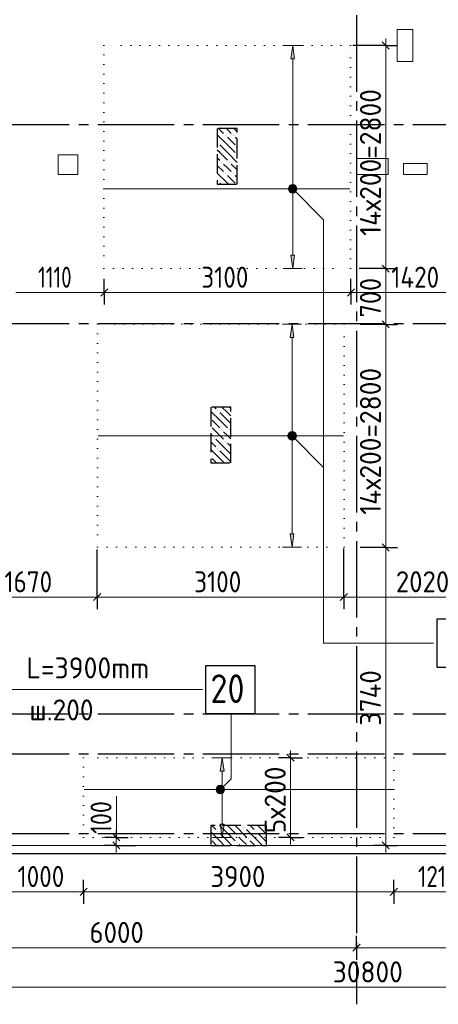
# Model space of a CAD drawing. Header units: millimetres. Extents: x 0 to 50400, y 0 to 35640.
# Tile 4 of 25: x 20281 to 25544, y 8317 to 20677. Entities that reach past the tile are written whole.
import ezdxf

# ---------------------------------------------------------------- set-up
doc = ezdxf.new("R2010")
doc.units = ezdxf.units.MM
for name, pattern in [('______2', [324, 240, -84]), ('______5', [1320, 960, -120, 120, -120]), ('______9', [120, 0, -120])]:
    doc.linetypes.add(name, pattern=pattern)
for name, color, linetype, lineweight in [('Standard', 7, 'Continuous', 25), ('ДОП Верх по Х', 7, 'Continuous', 25), ('ЖБ Перекрытие верхний уровень', 7, 'Continuous', 35), ('ЖБ Пилон', 7, 'Continuous', 35), ('Общий01', 7, 'Continuous', 13), ('Позиционная метка номер позиции', 7, 'Continuous', 13), ('Размерная линия_ общее', 7, 'Continuous', 13), ('Тени', 7, 'Continuous', 13)]:
    doc.layers.add(name, color=color, linetype=linetype, lineweight=lineweight)
doc.layers.add('Оси', color=7, linetype='______5', true_color=0x656565)
doc.styles.add('ISOCPEUR', font='txt')

msp = doc.modelspace()

# ---------------------------------------------------------------- hatches: boundary and pattern name
at = {"layer": 'ДОП Верх по Х', "linetype": 'Continuous', "lineweight": 13, "transparency": 33554687}
for points in [[(23737, 20186), (23713, 20354), (23689, 20186)], [(23729, 16686), (23705, 16854), (23681, 16686)], [(22850, 11244), (22826, 11412), (22802, 11244)]]:
    msp.add_hatch(color=7, dxfattribs=at).paths.add_polyline_path(points)
for points in [[(23737, 17722), (23713, 17554), (23689, 17722)], [(23729, 14222), (23705, 14054), (23681, 14222)], [(22850, 10580), (22826, 10412), (22802, 10580)]]:
    msp.add_hatch(color=7, dxfattribs=at).paths.add_polyline_path(points, flags=16)
at = {"layer": 'ЖБ Пилон', "linetype": 'Continuous', "lineweight": -3, "transparency": 33554687}
for points in [[(22863, 19225), (22868, 19230), (22872, 19225), (22868, 19221)], [(22959, 19225), (22964, 19230), (22968, 19225), (22964, 19221)], [(22767, 19129), (22772, 19134), (22776, 19129), (22772, 19125)], [(23007, 19081), (23012, 19086), (23015, 19083), (23015, 19080), (23012, 19076)], [(23007, 18985), (23012, 18990), (23015, 18987), (23015, 18984), (23012, 18981)], [(22815, 18889), (22820, 18894), (22824, 18889), (22820, 18885)], [(22911, 18889), (22916, 18894), (22920, 18889), (22916, 18885)], [(22863, 18745), (22868, 18750), (22872, 18745), (22868, 18741)], [(22959, 18745), (22964, 18750), (22968, 18745), (22964, 18741)], [(22767, 18649), (22772, 18654), (22776, 18649), (22772, 18645)], [(22767, 15769), (22772, 15774), (22776, 15769), (22772, 15765)], [(22815, 15529), (22820, 15534), (22824, 15529), (22820, 15525)], [(22911, 15529), (22916, 15534), (22920, 15529), (22916, 15525)], [(22719, 15433), (22724, 15438), (22728, 15433), (22724, 15428)], [(22863, 15385), (22868, 15390), (22872, 15385), (22868, 15381)], [(22767, 15289), (22772, 15294), (22776, 15289), (22772, 15285)], [(23103, 10537), (23108, 10542), (23112, 10537), (23108, 10532)], [(22767, 10489), (22772, 10494), (22776, 10489), (22772, 10485)], [(23007, 10441), (23012, 10446), (23016, 10441), (23012, 10436)], [(23151, 10393), (23156, 10398), (23160, 10393), (23156, 10388)], [(23247, 10489), (23252, 10494), (23256, 10489), (23252, 10485)], [(23007, 10345), (23012, 10350), (23016, 10345), (23012, 10340)]]:
    msp.add_hatch(color=7, dxfattribs=at).paths.add_polyline_path(points, flags=16)
at = {"layer": 'Позиционная метка номер позиции', "linetype": 'Continuous', "lineweight": 13, "transparency": 33554687}
for points in [[(23661, 18568), (23699, 18606), (23675, 18592)], [(23699, 18606), (23661, 18568), (23661, 18540)], [(23699, 18606), (23661, 18540), (23727, 18606)], [(23727, 18606), (23661, 18540), (23675, 18516)], [(23727, 18606), (23675, 18516), (23751, 18592)], [(23751, 18592), (23675, 18516), (23699, 18502)], [(23751, 18592), (23699, 18502), (23765, 18568)], [(23765, 18568), (23699, 18502), (23727, 18502)], [(23765, 18568), (23727, 18502), (23765, 18540)], [(23765, 18540), (23727, 18502), (23751, 18516)], [(23653, 15468), (23691, 15506), (23666, 15492)], [(23691, 15506), (23653, 15468), (23653, 15440)], [(23691, 15506), (23653, 15440), (23718, 15506)], [(23718, 15506), (23653, 15440), (23666, 15416)], [(23653, 15468), (23691, 15506), (23666, 15492)], [(23691, 15506), (23653, 15468), (23653, 15440)], [(23691, 15506), (23653, 15440), (23718, 15506)], [(23718, 15506), (23653, 15440), (23666, 15416)], [(23718, 15506), (23666, 15416), (23743, 15492)], [(23718, 15506), (23666, 15416), (23743, 15492)], [(23743, 15492), (23666, 15416), (23691, 15402)], [(23743, 15492), (23666, 15416), (23691, 15402)], [(23743, 15492), (23691, 15402), (23757, 15468)], [(23743, 15492), (23691, 15402), (23757, 15468)], [(23757, 15468), (23691, 15402), (23718, 15402)], [(23757, 15468), (23691, 15402), (23718, 15402)], [(23757, 15468), (23718, 15402), (23757, 15440)], [(23757, 15468), (23718, 15402), (23757, 15440)], [(23757, 15440), (23718, 15402), (23743, 15416)], [(23757, 15440), (23718, 15402), (23743, 15416)], [(22752, 11026), (22842, 10974), (22765, 11051)], [(22752, 10999), (22817, 10960), (22752, 11026)], [(22752, 11026), (22817, 10960), (22842, 10974)], [(22765, 11051), (22855, 10999), (22790, 11064)], [(22765, 11051), (22842, 10974), (22855, 10999)], [(22790, 11064), (22855, 10999), (22855, 11026)], [(22790, 11064), (22855, 11026), (22817, 11064)], [(22817, 11064), (22855, 11026), (22842, 11051)], [(22790, 10960), (22752, 10999), (22765, 10974)], [(22752, 10999), (22790, 10960), (22817, 10960)]]:
    msp.add_hatch(color=7, dxfattribs=at).paths.add_polyline_path(points)

# ---------------------------------------------------------------- linework, layer by layer
at = {"layer": 'Standard', "color": 254, "linetype": 'Continuous', "lineweight": -3, "true_color": 0xc4c4ff, "transparency": 33554687}
msp.add_lwpolyline([(7965, 10212), (40388, 10212), (40388, 32712), (7965, 32712), (7965, 10212)], dxfattribs=at)
at = {"layer": 'ДОП Верх по Х', "color": 251, "linetype": 'Continuous', "lineweight": 13, "true_color": 0x494949, "transparency": 33554687}
for p, q in [((23713, 20354), (23593, 20354)), ((23713, 20354), (23689, 20186)), ((23737, 20186), (23713, 20354)), ((23713, 20354), (23833, 20354)), ((23713, 20354), (23713, 20354)), ((23689, 20186), (23737, 20186)), ((23713, 17722), (23713, 20186)), ((23713, 17554), (23689, 17722)), ((23689, 17722), (23737, 17722)), ((23737, 17722), (23713, 17554)), ((23713, 17554), (23593, 17554)), ((23713, 17554), (23833, 17554)), ((23713, 17554), (23713, 17554)), ((23705, 16854), (23585, 16854)), ((23705, 16854), (23681, 16686)), ((23729, 16686), (23705, 16854)), ((23705, 16854), (23825, 16854)), ((23705, 16854), (23705, 16854)), ((23681, 16686), (23729, 16686)), ((23705, 14222), (23705, 16686)), ((23705, 14054), (23681, 14222)), ((23681, 14222), (23729, 14222)), ((23729, 14222), (23705, 14054)), ((23705, 14054), (23585, 14054)), ((23705, 14054), (23825, 14054)), ((23705, 14054), (23705, 14054)), ((22826, 11412), (22706, 11412)), ((22826, 11412), (22802, 11244)), ((22850, 11244), (22826, 11412)), ((22826, 11412), (22946, 11412)), ((22826, 11412), (22826, 11412)), ((22802, 11244), (22850, 11244)), ((22826, 10580), (22826, 11244)), ((22826, 10412), (22802, 10580)), ((22802, 10580), (22850, 10580)), ((22850, 10580), (22826, 10412)), ((22826, 10412), (22706, 10412)), ((22826, 10412), (22946, 10412)), ((22826, 10412), (22826, 10412))]:
    msp.add_line(p, q, dxfattribs=at)
at = {"layer": 'ДОП Верх по Х', "color": 7, "linetype": 'Continuous', "lineweight": 18, "transparency": 33554687}
for p, q in [((24433, 18554), (21347, 18554)), ((24353, 15454), (21267, 15454)), ((24977, 11012), (21093, 11012))]:
    msp.add_line(p, q, dxfattribs=at)
at = {"layer": 'ДОП Верх по Х', "color": 7, "linetype": 'Continuous', "lineweight": 25, "transparency": 33554687}
for points in [[(25526, 12551), (26078, 12551), (26078, 13151), (25526, 13151), (25526, 12551)], [(22619, 11967), (23243, 11967), (23243, 12567), (22619, 12567), (22619, 11967)]]:
    msp.add_lwpolyline(points, dxfattribs=at)
at = {"layer": 'ЖБ Перекрытие верхний уровень', "color": 7, "linetype": 'Continuous', "lineweight": 18, "transparency": 33554687}
for p, q in [((25225, 20552), (25025, 20552)), ((25025, 20552), (25025, 20152)), ((25225, 20152), (25225, 20552)), ((25025, 20152), (25225, 20152)), ((21014, 18982), (20764, 18982)), ((20764, 18982), (20764, 18732)), ((21014, 18732), (21014, 18982)), ((24915, 18934), (24515, 18934)), ((24515, 18934), (24515, 18734)), ((24915, 18734), (24915, 18934)), ((25405, 18872), (25105, 18872)), ((25105, 18872), (25105, 18732)), ((25405, 18732), (25405, 18872)), ((20764, 18732), (21014, 18732)), ((24515, 18734), (24915, 18734)), ((25105, 18732), (25405, 18732)), ((15765, 10312), (33665, 10312))]:
    msp.add_line(p, q, dxfattribs=at)
at = {"layer": 'ЖБ Пилон', "color": 253, "linetype": '______2', "lineweight": -3, "true_color": 0xa0a0a0, "transparency": 33554687}
for p, q in [((23015, 19312), (22765, 19312)), ((22765, 19312), (22765, 18612)), ((23015, 18612), (23015, 19312)), ((22765, 18612), (23015, 18612)), ((22935, 15812), (22685, 15812)), ((22685, 15812), (22685, 15112)), ((22935, 15112), (22935, 15812)), ((22685, 15112), (22935, 15112)), ((23385, 10562), (22685, 10562)), ((22685, 10562), (22685, 10312)), ((23385, 10312), (23385, 10562)), ((22685, 10312), (23385, 10312))]:
    msp.add_line(p, q, dxfattribs=at)
at = {"layer": 'ЖБ Пилон', "color": 253, "linetype": 'Continuous', "lineweight": -3, "true_color": 0xa0a0a0, "transparency": 33554687}
for p, q in [((22780, 19312), (22844, 19249)), ((22892, 19297), (22876, 19312)), ((22940, 19249), (22892, 19297)), ((22972, 19312), (23015, 19270)), ((22892, 19105), (22765, 19232)), ((22892, 19201), (22988, 19105)), ((22988, 19201), (23015, 19174)), ((22796, 19009), (22765, 19040)), ((22796, 19105), (22892, 19009)), ((22892, 19105), (22988, 19009)), ((22765, 18944), (22796, 18913)), ((22796, 19009), (22892, 18913)), ((22892, 19009), (23015, 18886)), ((22765, 18848), (22844, 18769)), ((22892, 18817), (22844, 18865)), ((22940, 18769), (22892, 18817)), ((22940, 18865), (23015, 18790)), ((22892, 18625), (22765, 18752)), ((22892, 18721), (22988, 18625)), ((22988, 18721), (23015, 18694)), ((22796, 18625), (22808, 18612)), ((22892, 18625), (22904, 18612)), ((22796, 15649), (22685, 15760)), ((22729, 15812), (22748, 15793)), ((22796, 15745), (22892, 15649)), ((22892, 15745), (22824, 15812)), ((22892, 15745), (22935, 15702)), ((22920, 15812), (22935, 15798)), ((22700, 15649), (22796, 15553)), ((22796, 15649), (22892, 15553)), ((22892, 15649), (22935, 15606)), ((22685, 15472), (22700, 15457)), ((22700, 15553), (22844, 15409)), ((22892, 15457), (22844, 15505)), ((22935, 15414), (22892, 15457)), ((22685, 15376), (22748, 15313)), ((22892, 15265), (22748, 15409)), ((22892, 15361), (22935, 15318)), ((22796, 15169), (22685, 15280)), ((22796, 15265), (22892, 15169)), ((22892, 15265), (22935, 15222)), ((22700, 15169), (22756, 15112)), ((22796, 15169), (22852, 15112)), ((22892, 15169), (22935, 15126)), ((22698, 10562), (22748, 10513)), ((22892, 10465), (22794, 10562)), ((22892, 10561), (22988, 10465)), ((22988, 10561), (23132, 10417)), ((23082, 10562), (23084, 10561)), ((23276, 10369), (23132, 10513)), ((23178, 10562), (23228, 10513)), ((23372, 10465), (23274, 10562)), ((23372, 10561), (23385, 10548)), ((22796, 10369), (22685, 10480)), ((22796, 10465), (22892, 10369)), ((22892, 10465), (22988, 10369)), ((23084, 10369), (23036, 10417)), ((23276, 10465), (23372, 10369)), ((23372, 10465), (23385, 10452)), ((22700, 10369), (22756, 10312)), ((22796, 10369), (22852, 10312)), ((22892, 10369), (22948, 10312)), ((23036, 10321), (23044, 10312)), ((23132, 10321), (23084, 10369)), ((23180, 10369), (23236, 10312)), ((23276, 10369), (23332, 10312)), ((23372, 10369), (23385, 10356))]:
    msp.add_line(p, q, dxfattribs=at)
at = {"layer": 'Общий01', "color": 7, "linetype": 'Continuous', "lineweight": 13, "transparency": 33554687}
msp.add_line((21498, 10412), (21498, 10931), dxfattribs=at)
at = {"layer": 'Оси', "color": 8, "linetype": '______5', "lineweight": -3, "transparency": 33554687}
for p, q in [((24515, 32612), (24515, 8317)), ((8065, 19362), (42963, 19362)), ((8065, 16862), (42963, 16862)), ((8065, 11962), (42963, 11962)), ((8065, 11462), (42963, 11462)), ((8065, 10462), (42963, 10462))]:
    msp.add_line(p, q, dxfattribs=at)
at = {"layer": 'Позиционная метка номер позиции', "color": 7, "linetype": 'Continuous', "lineweight": 13, "transparency": 33554687}
for p, q in [((23675, 18592), (23675, 18592)), ((23751, 18592), (23751, 18592)), ((23675, 18516), (23675, 18516)), ((23751, 18516), (23751, 18516)), ((23666, 15492), (23666, 15492)), ((23666, 15492), (23666, 15492)), ((23705, 15454), (24102, 15057)), ((23743, 15492), (23743, 15492)), ((23743, 15492), (23743, 15492)), ((23666, 15416), (23666, 15416)), ((23666, 15416), (23666, 15416)), ((23743, 15416), (23743, 15416)), ((23743, 15416), (23743, 15416)), ((22765, 11051), (22765, 11051)), ((22842, 11051), (22842, 11051)), ((22765, 10974), (22765, 10974)), ((22842, 10974), (22842, 10974))]:
    msp.add_line(p, q, dxfattribs=at)
for points in [[(23713, 18554), (24102, 18165), (24102, 12851)], [(23705, 15454), (24102, 15057), (24102, 12851), (25482, 12851)], [(19536, 11012), (19671, 11147), (19671, 12267), (22581, 12267)], [(22804, 11012), (22938, 11147), (22938, 11967)]]:
    msp.add_lwpolyline(points, dxfattribs=at)
for centre in [(23713, 18554), (23705, 15454), (23705, 15454), (22804, 11012)]:
    msp.add_circle(centre, 54, dxfattribs=at)
at = {"layer": 'Размерная линия_ общее', "color": 7, "linetype": 'Continuous', "lineweight": 25, "transparency": 33554687}
for p, q in [((24927, 20307), (24837, 20397)), ((24927, 17507), (24837, 17597)), ((21300, 17207), (21390, 17297)), ((24400, 17207), (24490, 17297)), ((24927, 16807), (24837, 16897)), ((24927, 14007), (24837, 14097)), ((21210, 13384), (21300, 13474)), ((24310, 13384), (24400, 13474)), ((23730, 11367), (23640, 11457)), ((21541, 10367), (21451, 10457)), ((23730, 10367), (23640, 10457)), ((21541, 10267), (21451, 10357)), ((24927, 10267), (24837, 10357)), ((21040, 9684), (21130, 9774)), ((24940, 9684), (25030, 9774)), ((24470, 8982), (24560, 9072))]:
    msp.add_line(p, q, dxfattribs=at)
at = {"layer": 'Размерная линия_ общее', "color": 7, "linetype": 'Continuous', "lineweight": 13, "transparency": 33554687}
for p, q in [((24882, 20352), (24882, 20442)), ((24882, 17552), (24882, 20352)), ((24882, 16852), (24882, 17552)), ((20235, 17252), (21345, 17252)), ((21345, 17252), (24445, 17252)), ((24445, 17252), (25865, 17252)), ((24882, 14052), (24882, 16852)), ((19585, 13429), (21255, 13429)), ((21255, 13429), (24355, 13429)), ((24355, 13429), (26375, 13429)), ((23685, 11412), (23685, 11502)), ((23685, 10412), (23685, 11412)), ((21496, 10412), (21496, 10502)), ((23685, 10412), (23685, 10322)), ((21496, 10312), (21496, 10222)), ((24882, 10312), (24882, 10222)), ((20085, 9729), (21085, 9729)), ((21085, 9729), (24985, 9729)), ((24985, 9729), (26195, 9729)), ((18515, 9027), (24515, 9027)), ((24515, 9027), (30215, 9027)), ((9265, 8532), (40065, 8532))]:
    msp.add_line(p, q, dxfattribs=at)
at = {"layer": 'Размерная линия_ общее', "color": 7, "linetype": 'Continuous', "lineweight": -3, "transparency": 33554687}
for p, q in [((24882, 20352), (24468, 20352)), ((24882, 20352), (24732, 20352)), ((24882, 20352), (25032, 20352)), ((24882, 17552), (24732, 17552)), ((24882, 17552), (25032, 17552)), ((21345, 17252), (21345, 17402)), ((24445, 17252), (24445, 17402)), ((21345, 17252), (21345, 17102)), ((24445, 17252), (24445, 17102)), ((24882, 16852), (24732, 16852)), ((24882, 16852), (25032, 16852)), ((24882, 14052), (24732, 14052)), ((24882, 14052), (25032, 14052)), ((21255, 13429), (21255, 13579)), ((24355, 13429), (24355, 13579)), ((21255, 13429), (21255, 13279)), ((24355, 13429), (24355, 13279)), ((23685, 11412), (23535, 11412)), ((23685, 11412), (23835, 11412)), ((21496, 10412), (21346, 10412)), ((21496, 10412), (21646, 10412)), ((21496, 10412), (21498, 10412)), ((23685, 10412), (23535, 10412)), ((23685, 10412), (23835, 10412)), ((21496, 10312), (21346, 10312)), ((21496, 10312), (21646, 10312)), ((21496, 10312), (21741, 10312)), ((24882, 10312), (24732, 10312)), ((24882, 10312), (25032, 10312)), ((24882, 10312), (24882, 10312)), ((21085, 9729), (21085, 9879)), ((24985, 9729), (24985, 9879)), ((21085, 9729), (21085, 9579)), ((24985, 9729), (24985, 9579)), ((24515, 9027), (24515, 9177)), ((24515, 9027), (24515, 8877))]:
    msp.add_line(p, q, dxfattribs=at)
for points in [[(24882, 17552), (24862, 17552), (24862, 17552), (24550, 17552)], [(21345, 17252), (21345, 17272), (21345, 17272), (21345, 17272), (21345, 17272), (21345, 17272), (21345, 17272), (21345, 17272), (21345, 17272), (21345, 17425)], [(24445, 17252), (24445, 17272), (24445, 17272), (24445, 17272), (24445, 17272), (24445, 17272), (24445, 17272), (24445, 17425)], [(24882, 16852), (24862, 16852), (24862, 16852), (24862, 16852), (24862, 16852), (24560, 16852)], [(21255, 13429), (21255, 13450), (21255, 13450), (21255, 13450), (21255, 13450), (21255, 13450), (21255, 13450), (21255, 13450), (21255, 13450), (21255, 14025)], [(24355, 13429), (24355, 13450), (24355, 13450), (24355, 13450), (24355, 13450), (24355, 13450), (24355, 13450), (24355, 14037)], [(24882, 14052), (24862, 14052), (24862, 14052), (24862, 14052), (24862, 14052), (24862, 14052), (24862, 14052), (24560, 14052)]]:
    msp.add_lwpolyline(points, dxfattribs=at)
at = {"layer": 'Размерная линия_ общее', "color": 7, "linetype": 'Continuous', "lineweight": 13, "transparency": 33554687}
for points in [[(24882, 10312), (24882, 11724), (24882, 11724), (24882, 14052)], [(21496, 10312), (21496, 10366), (21496, 10366), (21496, 10412)]]:
    msp.add_lwpolyline(points, dxfattribs=at)
at = {"layer": 'Тени', "color": 7, "linetype": '______9', "lineweight": 13, "transparency": 33554687}
for p, q in [((21340, 20354), (21340, 17554)), ((24440, 20354), (21340, 20354)), ((24440, 17554), (24440, 20354)), ((21340, 17554), (24440, 17554)), ((21260, 16854), (21260, 14054)), ((24360, 16854), (21260, 16854)), ((24360, 14054), (24360, 16854)), ((21260, 14054), (24360, 14054)), ((21085, 11412), (21085, 10412)), ((24985, 11412), (21085, 11412)), ((24985, 10412), (24985, 11412)), ((21085, 10412), (24985, 10412))]:
    msp.add_line(p, q, dxfattribs=at)

# ---------------------------------------------------------------- texts
at = {"layer": 'ДОП Верх по Х', "color": 7, "linetype": 'Continuous', "lineweight": 13, "transparency": 33554687, "attachment_point": 7, "style": 'ISOCPEUR'}
for s, insert, char_height, width in [('\\W0.96;ø16 L=3900mm ', (19691, 12408), 264, 2580.62), ('\\W0.87;20', (22679, 12099), 360, 660.96), ('\\W0.95;ш.200 ', (20404, 11880), 264, 1154.56)]:
    msp.add_mtext(s, dxfattribs=dict(at, insert=insert, char_height=char_height, width=width))
at = {"layer": 'Размерная линия_ общее', "color": 7, "linetype": 'Continuous', "lineweight": 25, "transparency": 33554687, "char_height": 264, "attachment_point": 7, "rotation": 90, "style": 'ISOCPEUR'}
for s, insert, width in [('\\W0.95;14х200=2800', (24822, 17962), 2130.3), ('\\W0.91;700', (24822, 16938), 674.39), ('\\W0.95;14х200=2800', (24822, 14462), 2130.29), ('\\W0.93;3740', (24822, 11813), 888.46), ('\\W0.95;5х200', (23625, 10464), 1048.04), ('\\W0.83;100', (21436, 10457), 610.29)]:
    msp.add_mtext(s, dxfattribs=dict(at, insert=insert, width=width))
at = {"layer": 'Размерная линия_ общее', "color": 7, "linetype": 'Continuous', "lineweight": 25, "transparency": 33554687, "char_height": 264, "attachment_point": 7, "style": 'ISOCPEUR'}
for s, insert, width in [('\\W0.73;1110', (20513, 17312), 677.43), ('\\W0.87;3100', (22565, 17312), 800.3), ('\\W0.87;1420', (24952, 17312), 827.32), ('\\W0.87;1670', (20090, 13489), 800.28), ('\\W0.87;3100', (22475, 13489), 800.29), ('\\W0.93;2020', (25009, 13489), 861.71), ('\\W0.87;1000', (20255, 9789), 800.28), ('\\W0.93;3900', (22679, 9789), 861.71), ('\\W0.80;1210', (25287, 9789), 738.85), ('\\W0.93;6000', (21159, 9087), 861.71), ('\\W0.95;30800', (24216, 8592), 1048.03)]:
    msp.add_mtext(s, dxfattribs=dict(at, insert=insert, width=width))

doc.saveas('drawing.dxf')
